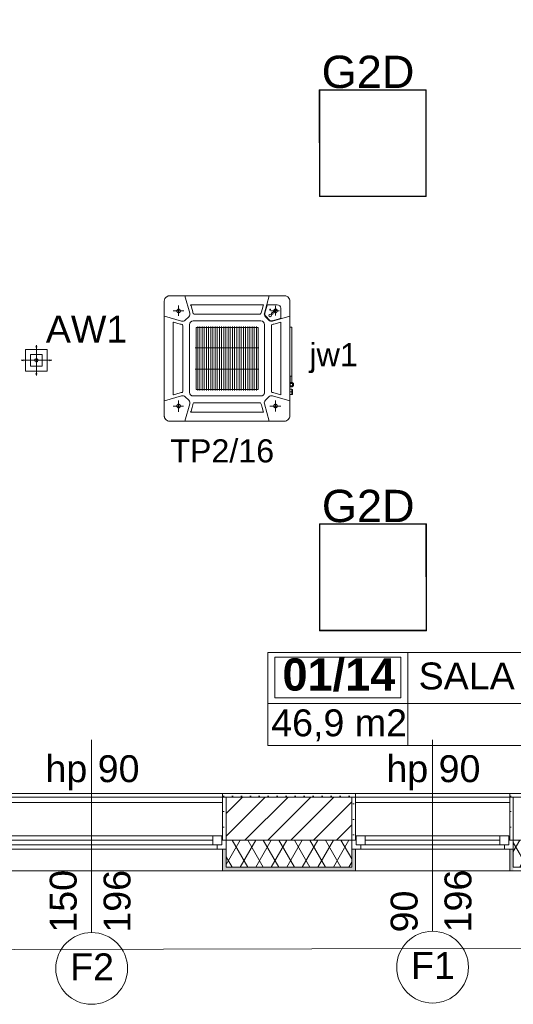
# Model space of a CAD drawing. Header units: millimetres. Extents: x -232602 to -175679, y -119570 to -82350.
# Tile 29 of 36: x -200377 to -197626, y -104001 to -98512. Entities that reach past the tile are written whole.
import ezdxf
from ezdxf.xclip import XClip

# ---------------------------------------------------------------- set-up
doc = ezdxf.new("R2010")
doc.units = ezdxf.units.MM
doc.header["$MEASUREMENT"] = 0
doc.header["$XCLIPFRAME"] = 0
for name, pattern in [('CENTERLINE', [30, 12, -1.5, 3, -1.5, 12, 0]), ('HIDDEN', [95.25, 63.5, -31.75]), ('Kropkowana', [317.499995, 0, -317.499995])]:
    doc.linetypes.add(name, pattern=pattern)
doc.layers.add('2D - Rysunki i Obrazki', color=7, linetype='Continuous')
doc.layers.add('PT_ELE_4_6_DLX_BLD1_CONT_Nr_pióra__8', color=7, linetype='Continuous', lineweight=18, true_color=0x969696)
for name, color, linetype, lineweight in [('PT_ELE_4_6_DLX_BLD1_LUM_Nr_pióra__5', 5, 'Continuous', 18), ('PT_ELE_4_6_DLX_BLD1_LUMKEY_IDX_Nr_pióra__3', 3, 'Continuous', 18), ('PT_ELE_4_6_E- Schemat - Szyny L1.L2.L3_Nr_pióra__7', 7, 'Continuous', 18), ('PT_ELE_4_6_Elementy Modelu - Strefy_Nr_pióra__251', 251, 'Continuous', 18), ('PT_ELE_4_6_Elementy Modelu - Strefy_Nr_pióra__254', 254, 'Continuous', 18), ('PT_ELE_4_6_IS_KLIM_urządzenia_Nr_pióra__33', 33, 'Continuous', 18), ('PT_ELE_4_6_Konstrukcja - Stropy_Nr_pióra__255', 255, 'Continuous', 18), ('PT_ELE_4_6_Konstrukcja - Ściany zew_Nr_pióra__251', 251, 'Continuous', 18), ('PT_ELE_4_6_Konstrukcja - Ściany zew_Nr_pióra__252', 252, 'Continuous', 18), ('PT_ELE_4_6_Konstrukcja - Ściany zew_Nr_pióra__254', 254, 'Continuous', 18), ('PT_ELE_4_6_Konstrukcja - Ściany zew_Nr_pióra__7', 7, 'Continuous', 18), ('PT_ELE_4_6_LUXIONA_Nr_pióra__1', 1, 'Continuous', 18)]:
    doc.layers.add(name, color=color, linetype=linetype, lineweight=lineweight)
doc.styles.add('STYL_AUTOMATYCZNY_1', font='arial.ttf')
doc.styles.add('STYL_AUTOMATYCZNY_3', font='arial.ttf')
pattern_1 = [(60, (-96416.83, -0.008), (-64.951905, 37.5), []), (120, (-96416.83, -0.008), (64.951905, 37.5), [])]
pattern_2 = [(0, (-96416.83, -0.008), (0, 86.60254), [0, -50]), (0, (-96391.83, 43.29), (0, 86.60254), [0, -50])]

# ---------------------------------------------------------------- blocks, each defined once
blk = doc.blocks.new('Rysunek_1_6', base_point=(-200661.4, -99449.8))
at = {"layer": 'PT_ELE_4_6_Konstrukcja - Ściany zew_Nr_pióra__252', "linetype": 'Continuous', "lineweight": 18}
h = blk.add_hatch(dxfattribs=at)
h.set_pattern_fill('TYNK_0006', color=252, style=0, pattern_type=2)
h.set_pattern_definition(pattern_2)
h.paths.add_polyline_path([(-199246.3, -102826.6), (-199246.3, -103086.6), (-199226.3, -103086.6), (-199226.3, -102826.6)])
h = blk.add_hatch(dxfattribs=at)
h.set_pattern_fill('TYNK_0006', color=252, style=0, pattern_type=2)
h.set_pattern_definition(pattern_2)
h.paths.add_polyline_path([(-199226.3, -102826.6), (-199226.3, -102846.6), (-198526.3, -102846.6), (-198526.3, -102826.6)])
h = blk.add_hatch(dxfattribs=at)
h.set_pattern_fill('BLOCZKI_CERAMICZNE_0006', color=252, style=0, pattern_type=2)
h.set_pattern_definition([(45, (-96416.83, -0.008), (-63.63961, 63.63961), [])])
h.paths.add_polyline_path([(-199226.3, -103086.6), (-198526.3, -103086.6), (-198526.3, -102846.6), (-199226.3, -102846.6)])
h = blk.add_hatch(dxfattribs=at)
h.set_pattern_fill('TYNK_0006', color=252, style=0, pattern_type=2)
h.set_pattern_definition(pattern_2)
h.paths.add_polyline_path([(-198526.3, -102826.6), (-198526.3, -103086.6), (-198506.3, -103086.6), (-198506.3, -102826.6)])
h = blk.add_hatch(dxfattribs=at)
h.set_pattern_fill('TYNK_0006', color=252, style=0, pattern_type=2)
h.set_pattern_definition(pattern_2)
h.paths.add_polyline_path([(-197646.3, -102826.6), (-197646.3, -103086.6), (-197626.3, -103086.6), (-197626.3, -102826.6)])
h = blk.add_hatch(dxfattribs=at)
h.set_pattern_fill('IZOLACJA_MIĘKKA_0006', color=252, style=0, pattern_type=2)
h.set_pattern_definition(pattern_1)
h.paths.add_polyline_path([(-199226.3, -103236.6), (-198526.3, -103236.6), (-198526.3, -103086.6), (-199226.3, -103086.6)])
h = blk.add_hatch(dxfattribs=at)
h.set_pattern_fill('IZOLACJA_MIĘKKA_0006', color=252, style=0, pattern_type=2)
h.set_pattern_definition(pattern_1)
h.paths.add_polyline_path([(-197626.3, -103086.6), (-197626.3, -103236.6), (-197366.3, -103236.6), (-197366.3, -103086.6)])
at = {"layer": 'PT_ELE_4_6_Konstrukcja - Ściany zew_Nr_pióra__254', "linetype": 'Continuous', "lineweight": 18}
for points in [[(-199246.3, -103136.6), (-199246.3, -103256.6), (-199226.3, -103256.6), (-199226.3, -103136.6)], [(-198526.3, -103136.6), (-198526.3, -103256.6), (-198506.3, -103256.6), (-198506.3, -103136.6)], [(-197646.3, -103136.6), (-197646.3, -103256.6), (-197626.3, -103256.6), (-197626.3, -103136.6)], [(-198526.3, -103236.6), (-199226.3, -103236.6), (-199226.3, -103256.6), (-198526.3, -103256.6)]]:
    blk.add_hatch(color=254, dxfattribs=at).paths.add_polyline_path(points)
at = {"layer": 'PT_ELE_4_6_DLX_BLD1_CONT_Nr_pióra__8', "color": 252, "linetype": 'Continuous', "lineweight": 18, "true_color": 0x969696, "flags": 128}
for points in [[(-202006.3, -102846.6), (-192366.3, -102846.6)], [(-218616.3, -103736.6), (-192126.3, -103676.6)]]:
    blk.add_lwpolyline(points, dxfattribs=at)
at = {"layer": 'PT_ELE_4_6_DLX_BLD1_LUM_Nr_pióra__5', "color": 5, "linetype": 'Continuous', "lineweight": 18, "flags": 128}
for points in [[(-198707.6, -98902.5), (-198111.6, -98902.3)], [(-198111.6, -98902.3), (-198707.6, -98902.5)], [(-198111.6, -98902.3), (-198707.6, -98902.5)], [(-198707.6, -98902.5), (-198111.6, -98902.3)], [(-198707.3, -99498.5), (-198707.6, -98902.5)], [(-198707.6, -98902.5), (-198707.3, -99498.5)], [(-198707.6, -98902.5), (-198707.3, -99498.5)], [(-198707.3, -99498.5), (-198707.6, -98902.5)], [(-198114.1, -98904.8), (-198705.1, -98905)], [(-198705.1, -98905), (-198114.1, -98904.8)], [(-198705.1, -98905), (-198704.8, -99496)], [(-198704.8, -99496), (-198705.1, -98905)], [(-198113.8, -99495.8), (-198114.1, -98904.8)], [(-198114.1, -98904.8), (-198113.8, -99495.8)], [(-198111.6, -98902.3), (-198111.3, -99498.3)], [(-198111.3, -99498.3), (-198111.6, -98902.3)], [(-198111.3, -99498.3), (-198111.6, -98902.3)], [(-198111.6, -98902.3), (-198111.3, -99498.3)], [(-198111.3, -99498.3), (-198707.3, -99498.5)], [(-198707.3, -99498.5), (-198111.3, -99498.3)], [(-198707.3, -99498.5), (-198111.3, -99498.3)], [(-198111.3, -99498.3), (-198707.3, -99498.5)], [(-198704.8, -99496), (-198113.8, -99495.8)], [(-198113.8, -99495.8), (-198704.8, -99496)], [(-198706.6, -101322.8), (-198110.6, -101322.6)], [(-198110.6, -101322.6), (-198706.6, -101322.8)], [(-198110.6, -101322.6), (-198706.6, -101322.8)], [(-198706.6, -101322.8), (-198110.6, -101322.6)], [(-198706.3, -101918.8), (-198706.6, -101322.8)], [(-198706.6, -101322.8), (-198706.3, -101918.8)], [(-198706.6, -101322.8), (-198706.3, -101918.8)], [(-198706.3, -101918.8), (-198706.6, -101322.8)], [(-198113.1, -101325.1), (-198704.1, -101325.3)], [(-198704.1, -101325.3), (-198113.1, -101325.1)], [(-198704.1, -101325.3), (-198703.8, -101916.3)], [(-198703.8, -101916.3), (-198704.1, -101325.3)], [(-198112.8, -101916.1), (-198113.1, -101325.1)], [(-198113.1, -101325.1), (-198112.8, -101916.1)], [(-198110.6, -101322.6), (-198110.3, -101918.6)], [(-198110.3, -101918.6), (-198110.6, -101322.6)], [(-198110.3, -101918.6), (-198110.6, -101322.6)], [(-198110.6, -101322.6), (-198110.3, -101918.6)], [(-198110.3, -101918.6), (-198706.3, -101918.8)], [(-198706.3, -101918.8), (-198110.3, -101918.6)], [(-198706.3, -101918.8), (-198110.3, -101918.6)], [(-198110.3, -101918.6), (-198706.3, -101918.8)], [(-198703.8, -101916.3), (-198112.8, -101916.1)], [(-198112.8, -101916.1), (-198703.8, -101916.3)]]:
    blk.add_lwpolyline(points, dxfattribs=at)
at = {"layer": 'PT_ELE_4_6_Elementy Modelu - Strefy_Nr_pióra__251', "color": 251, "linetype": 'Continuous', "lineweight": 18}
for p, q in [((-198994.2, -102040.8), (-195705, -102040.8)), ((-198994.2, -102559.3), (-198994.2, -102040.8)), ((-198213.7, -102040.8), (-198213.7, -102559.3)), ((-198955.1, -102066.7), (-198252.7, -102066.7)), ((-198955.1, -102293), (-198955.1, -102066.7)), ((-198252.7, -102066.7), (-198252.7, -102293)), ((-198252.7, -102293), (-198955.1, -102293)), ((-198994.2, -102323.6), (-195705, -102323.6)), ((-195705, -102559.3), (-198994.2, -102559.3))]:
    blk.add_line(p, q, dxfattribs=at)
at = {"layer": 'PT_ELE_4_6_Elementy Modelu - Strefy_Nr_pióra__254', "color": 254, "linetype": 'Continuous', "lineweight": 18, "flags": 128}
blk.add_lwpolyline([(-202006.3, -102826.6), (-201086.3, -102826.6), (-192386.3, -102826.6), (-192386.3, -98006.6), (-202006.3, -98006.6)], close=True, dxfattribs=at)
at = {"layer": 'PT_ELE_4_6_IS_KLIM_urządzenia_Nr_pióra__33', "color": 33, "linetype": 'Continuous', "lineweight": 18}
for p, q in [((-199541.6, -100050.8), (-198901.6, -100050.8)), ((-199429.8, -100147.7), (-199457.1, -100051.3)), ((-199013.3, -100147.7), (-198986.1, -100051.3)), ((-199571.6, -100720.8), (-199571.6, -100080.8)), ((-199018.7, -100100.8), (-199424.4, -100100.8)), ((-198997.9, -100103.1), (-199010.7, -100148.6)), ((-198941.8, -100102), (-198996.4, -100102)), ((-198922.8, -100175.6), (-198922.8, -100121)), ((-198871.6, -100720.8), (-198871.6, -100080.8)), ((-199571, -100165.3), (-199474.7, -100192.5)), ((-199435.1, -100167.7), (-199454.6, -100187.3)), ((-199037.6, -100153.8), (-199405.6, -100153.8)), ((-198988.5, -100187.3), (-199008.1, -100167.7)), ((-199006.3, -100165.7), (-198986.5, -100185.5)), ((-198969.4, -100190), (-198923.8, -100177.1)), ((-198872.1, -100165.3), (-198968.4, -100192.5)), ((-199521.6, -100603.6), (-199521.6, -100198)), ((-199468.6, -100584.8), (-199468.6, -100216.8)), ((-199430.5, -100211.8), (-199430.5, -100589.8)), ((-199032.6, -100191.8), (-199410.6, -100191.8)), ((-199394.4, -100571), (-199394.4, -100230.6)), ((-199051.4, -100228), (-199391.8, -100228)), ((-199384.9, -100222.2), (-199384.9, -100579.4)), ((-199372.8, -100222.2), (-199372.8, -100579.4)), ((-199360.7, -100222.2), (-199360.7, -100579.4)), ((-199348.6, -100222.2), (-199348.6, -100579.4)), ((-199336.5, -100222.2), (-199336.5, -100579.4)), ((-199324.4, -100222.2), (-199324.4, -100579.4)), ((-199312.3, -100222.2), (-199312.3, -100579.4)), ((-199300.2, -100222.2), (-199300.2, -100579.4)), ((-199288.1, -100222.2), (-199288.1, -100579.4)), ((-199276, -100222.2), (-199276, -100579.4)), ((-199263.9, -100222.2), (-199263.9, -100579.4)), ((-199251.8, -100222.2), (-199251.8, -100579.4)), ((-199239.7, -100222.2), (-199239.7, -100579.4)), ((-199227.6, -100222.2), (-199227.6, -100579.4)), ((-199215.5, -100222.2), (-199215.5, -100579.4)), ((-199203.4, -100222.2), (-199203.4, -100579.4)), ((-199191.3, -100222.2), (-199191.3, -100579.4)), ((-199179.2, -100222.2), (-199179.2, -100579.4)), ((-199167.1, -100222.2), (-199167.1, -100579.4)), ((-199155, -100222.2), (-199155, -100579.4)), ((-199142.9, -100222.2), (-199142.9, -100579.4)), ((-199130.8, -100222.2), (-199130.8, -100579.4)), ((-199118.7, -100222.2), (-199118.7, -100579.4)), ((-199106.6, -100222.2), (-199106.6, -100579.4)), ((-199094.5, -100222.2), (-199094.5, -100579.4)), ((-199082.4, -100222.2), (-199082.4, -100579.4)), ((-199070.3, -100222.2), (-199070.3, -100579.4)), ((-199058.2, -100222.2), (-199058.2, -100579.4)), ((-199048.8, -100230.6), (-199048.8, -100571)), ((-199012.6, -100589.8), (-199012.6, -100211.8)), ((-198974.6, -100584.8), (-198974.6, -100216.8)), ((-198921.6, -100198), (-198921.6, -100592.7)), ((-198860.8, -100226.3), (-198872.1, -100226.3)), ((-198860.8, -100498.9), (-198860.8, -100226.3)), ((-199044.6, -100341.8), (-199398.6, -100341.8)), ((-199398.6, -100459.8), (-199044.6, -100459.8)), ((-198872.1, -100498.9), (-198860.8, -100498.9)), ((-198869.6, -100538.5), (-198869.6, -100500.9)), ((-198860.9, -100498.9), (-198860.9, -100533.8)), ((-198871.8, -100539.8), (-198872.1, -100539.8)), ((-198871.8, -100553.3), (-198872.1, -100553.3)), ((-198870.5, -100538.5), (-198871.8, -100539.8)), ((-198871.8, -100553.3), (-198870.5, -100554.5)), ((-198869.6, -100538.5), (-198870.5, -100538.5)), ((-198870.5, -100554.5), (-198869.6, -100554.5)), ((-198867.4, -100533.8), (-198869.6, -100536)), ((-198869.6, -100557), (-198869.6, -100536)), ((-198869.6, -100557), (-198867.4, -100559.2)), ((-198858.9, -100533.8), (-198867.4, -100533.8)), ((-198858.9, -100540.2), (-198867.4, -100540.2)), ((-198858.9, -100552.9), (-198867.4, -100552.9)), ((-198867.4, -100559.2), (-198858.9, -100559.2)), ((-198857.1, -100537), (-198858.9, -100533.8)), ((-198858.9, -100559.2), (-198857.1, -100556.1)), ((-198851.6, -100539), (-198857.1, -100537)), ((-198857.1, -100556.1), (-198857.1, -100537)), ((-198857.1, -100556.1), (-198851.6, -100554)), ((-198851.6, -100539), (-198851.6, -100554)), ((-198851.6, -100546.5), (-198851.5, -100546.5)), ((-199474.7, -100609), (-199571, -100636.3)), ((-199435.1, -100633.8), (-199454.6, -100614.3)), ((-199410.6, -100609.8), (-199032.6, -100609.8)), ((-199051.4, -100573.6), (-199391.8, -100573.6)), ((-199008.1, -100633.8), (-198988.5, -100614.3)), ((-198872.1, -100636.3), (-198968.4, -100609)), ((-198872.1, -100572.7), (-198861.1, -100572.7)), ((-198872.1, -100587.2), (-198863.3, -100587.2)), ((-198872.1, -100601.7), (-198861.1, -100601.7)), ((-198857.1, -100573.2), (-198861.1, -100572.7)), ((-198861.1, -100572.7), (-198861.1, -100601.7)), ((-198861.1, -100601.7), (-198857.1, -100601.2)), ((-198857.1, -100573.2), (-198857.1, -100601.2)), ((-199457.1, -100750.2), (-199429.8, -100653.9)), ((-199037.6, -100647.8), (-199405.6, -100647.8)), ((-199013.3, -100653.9), (-198986.1, -100750.2)), ((-199018.7, -100700.8), (-199424.4, -100700.8)), ((-199541.6, -100750.8), (-198901.6, -100750.8))]:
    blk.add_line(p, q, dxfattribs=at)
at = {"layer": 'PT_ELE_4_6_IS_KLIM_urządzenia_Nr_pióra__33', "color": 33, "linetype": 'CENTERLINE', "lineweight": 18}
for p, q in [((-199491.6, -100163.9), (-199491.6, -100105.9)), ((-198951.6, -100161.8), (-198951.6, -100107.9)), ((-199521, -100135.8), (-199462.7, -100135.8)), ((-198977.3, -100135.8), (-198928.6, -100135.8)), ((-199521.3, -100665.8), (-199464.7, -100665.8)), ((-199491.6, -100698), (-199491.6, -100635.2)), ((-198982.5, -100665.8), (-198921.2, -100665.8)), ((-198951.6, -100696.9), (-198951.6, -100634.5))]:
    blk.add_line(p, q, dxfattribs=at)
at = {"layer": 'PT_ELE_4_6_IS_KLIM_urządzenia_Nr_pióra__33', "color": 33, "linetype": 'Continuous', "lineweight": 18, "flags": 128}
for points in [[(-199563, -100060), (-199563.1, -100060.1), (-199563.3, -100060.4), (-199563.9, -100061), (-199565, -100062.3), (-199567.7, -100066.3), (-199570.7, -100074), (-199571.6, -100080.8)], [(-199541.6, -100050.8), (-199541.8, -100050.8), (-199543, -100050.8), (-199549.4, -100051.9), (-199563, -100060)], [(-198880.4, -100059.7), (-198881.1, -100059), (-198881.8, -100058.4), (-198883.1, -100057.3), (-198887.1, -100054.6), (-198894.8, -100051.6), (-198901.6, -100050.8)], [(-198871.6, -100080.8), (-198871.7, -100077.9), (-198872.2, -100075.1), (-198873.8, -100069.6), (-198880.4, -100059.7)], [(-199424.4, -100100.8), (-199422.3, -100108), (-199416.6, -100128.1), (-199412.9, -100141.5), (-199411.5, -100146.5), (-199410.4, -100150.1)], [(-199018.7, -100100.8), (-199020.8, -100108), (-199026.5, -100128.1), (-199030.2, -100141.5), (-199031.7, -100146.5), (-199032.7, -100150.1)], [(-199405.6, -100153.8), (-199405.6, -100153.8), (-199405.6, -100153.8)], [(-199037.5, -100153.8), (-199037.5, -100153.8), (-199037.6, -100153.8)], [(-198973.7, -100150.8), (-198974.2, -100148.5), (-198972.4, -100144.9), (-198968.2, -100144), (-198966, -100145.3)], [(-198972.8, -100152), (-198973.7, -100150.8)], [(-198972.8, -100152), (-198972.4, -100152.4), (-198971.6, -100152.9)], [(-198971.6, -100152.9), (-198967.3, -100152.9), (-198964.7, -100149.4), (-198966, -100145.3)], [(-198962.7, -100141.9), (-198964, -100138.4), (-198963.3, -100136.2), (-198960.3, -100134.2), (-198956.2, -100135.4)], [(-198962.7, -100141.9), (-198962.3, -100142.2), (-198957.8, -100142.9), (-198954.9, -100139), (-198956.2, -100135.4)], [(-198952.6, -100131.8), (-198953.9, -100128.3), (-198952.9, -100126), (-198950.1, -100124.4), (-198946.3, -100125.6)], [(-198952.6, -100131.8), (-198952, -100132.4), (-198947.9, -100132.8), (-198945.1, -100128.6), (-198946.3, -100125.6)], [(-199521.6, -100198), (-199520.3, -100198.3), (-199502, -100203.5), (-199482.9, -100208.9), (-199478, -100210.3), (-199472.2, -100211.9)], [(-198974.6, -100216.8), (-198974.6, -100216.7), (-198974.6, -100216.7)], [(-198921.6, -100198), (-198922.8, -100198.3), (-198941.2, -100203.5), (-198960.2, -100208.9), (-198965.1, -100210.3), (-198970.9, -100211.9)], [(-199521.6, -100603.6), (-199520.3, -100603.2), (-199502, -100598.1), (-199482.9, -100592.7), (-199478, -100591.3), (-199472.2, -100589.6)], [(-198974.6, -100584.8), (-198974.6, -100584.8), (-198974.6, -100584.8)], [(-198921.6, -100603.6), (-198922.8, -100603.2), (-198941.2, -100598.1), (-198960.2, -100592.7), (-198965.1, -100591.3), (-198970.9, -100589.6)], [(-198921.6, -100603.6), (-198921.6, -100600.8), (-198921.6, -100592.7)], [(-199424.4, -100700.8), (-199422.3, -100693.6), (-199416.6, -100673.4), (-199412.9, -100660), (-199411.5, -100655.1), (-199410.4, -100651.4)], [(-199405.6, -100647.8), (-199405.6, -100647.8), (-199405.6, -100647.8)], [(-199037.5, -100647.8), (-199037.5, -100647.8), (-199037.6, -100647.8)], [(-199018.7, -100700.8), (-199020.8, -100693.6), (-199026.5, -100673.4), (-199030.2, -100660), (-199031.7, -100655.1), (-199032.7, -100651.4)], [(-199571.6, -100720.8), (-199571.4, -100723.6), (-199571, -100726.5), (-199569.3, -100732), (-199562.6, -100741.9)], [(-198871.6, -100720.8), (-198871.7, -100723.6), (-198872.2, -100726.5), (-198873.8, -100732), (-198880.6, -100741.9)], [(-199541.6, -100750.8), (-199544.4, -100750.6), (-199547.3, -100750.2), (-199552.8, -100748.5), (-199562.6, -100741.9)], [(-198901.6, -100750.8), (-198898.7, -100750.6), (-198895.8, -100750.2), (-198890.3, -100748.5), (-198880.6, -100741.9)]]:
    blk.add_lwpolyline(points, dxfattribs=at)
blk.add_lwpolyline([(-199032.6, -100609.8), (-199032.1, -100609.8, 0.006148), (-199031.6, -100609.7, 0.00597), (-199031.1, -100609.7, 0.005927), (-199030.6, -100609.7, 0.006058), (-199030.1, -100609.6, 0.006122), (-199029.7, -100609.6, 0.006169), (-199029.2, -100609.5, 0.006203), (-199028.7, -100609.4, 0.006268), (-199028.2, -100609.3, 0.006307), (-199027.7, -100609.2, 0.006363), (-199027.2, -100609, 0.006398), (-199026.7, -100608.9, 0.006452), (-199026.2, -100608.7, 0.006484), (-199025.7, -100608.5, 0.006533), (-199025.2, -100608.4, 0.006563), (-199024.7, -100608.2, 0.006607), (-199024.2, -100607.9, 0.006633), (-199023.7, -100607.7, 0.006672), (-199023.3, -100607.5, 0.006695), (-199022.8, -100607.2, 0.006729), (-199022.3, -100606.9, 0.006749), (-199021.8, -100606.7, 0.006777), (-199021.4, -100606.4, 0.006792), (-199020.9, -100606, 0.006814), (-199020.5, -100605.7, 0.006826), (-199020.1, -100605.4, 0.006842), (-199019.6, -100605, 0.00685), (-199019.2, -100604.7, 0.00686), (-199018.8, -100604.3, 0.006864), (-199018.4, -100603.9, 0.006867), (-199018, -100603.5, 0.006867), (-199017.7, -100603.1, 0.006864), (-199017.3, -100602.7, 0.00686), (-199016.9, -100602.3, 0.00685), (-199016.6, -100601.8, 0.006842), (-199016.3, -100601.4, 0.006827), (-199016, -100600.9, 0.006814), (-199015.7, -100600.5, 0.006792), (-199015.4, -100600, 0.006777), (-199015.1, -100599.5, 0.006749), (-199014.9, -100599.1, 0.006729), (-199014.6, -100598.6, 0.006692), (-199014.4, -100598.1, 0.006673), (-199014.2, -100597.6, 0.006644), (-199014, -100597.1, 0.006604), (-199013.8, -100596.6, 0.006526), (-199013.6, -100596.1, 0.006544), (-199013.4, -100595.6, 0.006608), (-199013.3, -100595.1, 0.006414), (-199013.2, -100594.7, 0.005989), (-199013.1, -100594.2, 0.006495), (-199012.9, -100593.7, 0.00756), (-199012.9, -100593.1, 0.00585), (-199012.8, -100592.7, 0.002309), (-199012.7, -100592.2, 0.007895), (-199012.7, -100591.7, 0.01336), (-199012.6, -100590.9, 0.006697), (-199012.6, -100589.8)], format="xyb", dxfattribs=at)
at = {"layer": 'PT_ELE_4_6_IS_KLIM_urządzenia_Nr_pióra__33', "color": 33, "linetype": 'HIDDEN', "lineweight": 18}
for centre in [(-199491.6, -100135.8), (-198951.6, -100135.8), (-199491.6, -100665.8), (-198951.6, -100665.8)]:
    blk.add_circle(centre, 10, dxfattribs=at)
at = {"layer": 'PT_ELE_4_6_IS_KLIM_urządzenia_Nr_pióra__33', "color": 33, "linetype": 'Continuous', "lineweight": 18}
for centre, radius in [((-198981.6, -100160.8), 7), ((-198981.6, -100128.3), 2.5)]:
    blk.add_circle(centre, radius, dxfattribs=at)
for centre, radius, start, end in [((-198996.4, -100103.5), 1.5, 90, 164.2192), ((-198941.8, -100121), 19, 0, 90), ((-199449.6, -100153.2), 20.5, 315, 15.7808), ((-199405.6, -100148.8), 5, 195.7684, 270.0111), ((-199037.5, -100148.8), 5, 269.9879, 344.2325), ((-198993.6, -100153.2), 20.5, 164.2193, 225), ((-198993.9, -100153.3), 17.5, 164.2192, 225), ((-198924.3, -100175.6), 1.5, 285.7807, 0), ((-199469.1, -100172.8), 20.5, 254.2193, 315), ((-199473.6, -100216.7), 5.01, 0.067, 74.1535), ((-199410.6, -100211.8), 20, 90, 180), ((-199391.8, -100230.6), 2.6, 90, 180), ((-199051.4, -100230.6), 2.6, 0, 90), ((-199032.6, -100211.8), 20, 0, 90), ((-198974, -100172.8), 20.5, 225, 285.7807), ((-198974.1, -100173.1), 17.5, 225, 285.7807), ((-198969.5, -100216.7), 5.01, 105.8476, 179.9319), ((-198867.6, -100500.9), 2, 90, 180.0001), ((-199469.1, -100628.8), 20.5, 45, 105.7807), ((-199473.6, -100584.8), 5.01, 285.8457, 359.9338), ((-199410.6, -100589.8), 20, 180, 270), ((-199391.8, -100571), 2.6, 180, 270), ((-199051.4, -100571), 2.6, 270, 0), ((-198974, -100628.8), 20.5, 74.2193, 135), ((-198969.5, -100584.8), 5.01, 180.0674, 254.1531), ((-199449.6, -100648.3), 20.5, 344.2192, 45), ((-199405.6, -100652.8), 5, 89.9863, 164.2314), ((-199037.5, -100652.8), 5, 15.7676, 90.0147), ((-198993.6, -100648.3), 20.5, 135, 195.7807)]:
    blk.add_arc(centre, radius, start, end, dxfattribs=at)
at = {"layer": 'PT_ELE_4_6_Konstrukcja - Stropy_Nr_pióra__255', "color": 255, "linetype": 'Kropkowana', "lineweight": 18, "flags": 128}
blk.add_lwpolyline([(-192386.3, -92006.6), (-218206.3, -92006.6), (-218206.3, -102826.6), (-208326.3, -102826.6), (-208326.3, -100086.6), (-203885.8, -100086.6), (-203885.8, -102826.6), (-192386.3, -102826.6)], close=True, dxfattribs=at)
at = {"layer": 'PT_ELE_4_6_Konstrukcja - Ściany zew_Nr_pióra__251', "color": 251, "linetype": 'Continuous', "lineweight": 18}
for p, q in [((-199976.3, -103601.3), (-199976.3, -102526.6)), ((-198076.3, -103594.3), (-198076.3, -102526.6))]:
    blk.add_line(p, q, dxfattribs=at)
at = {"layer": 'PT_ELE_4_6_Konstrukcja - Ściany zew_Nr_pióra__251', "color": 251, "linetype": 'Continuous', "lineweight": 18, "flags": 128}
for points in [[(-200176.3, -103801.3, 1), (-199776.3, -103801.3, 1)], [(-198276.3, -103794.3, 1), (-197876.3, -103794.3, 1)]]:
    blk.add_lwpolyline(points, format="xyb", close=True, dxfattribs=at)
at = {"layer": 'PT_ELE_4_6_Konstrukcja - Ściany zew_Nr_pióra__7', "color": 7, "linetype": 'Continuous', "lineweight": 18}
for p, q in [((-199246.3, -103086.6), (-199246.3, -102826.6)), ((-199226.3, -102826.6), (-199246.3, -102826.6)), ((-199226.3, -102826.6), (-199246.3, -102826.6)), ((-199246.3, -103086.6), (-199246.3, -102826.6)), ((-198526.3, -102846.6), (-199226.3, -102846.6)), ((-199226.3, -102846.6), (-199226.3, -103086.6)), ((-198526.3, -102826.6), (-198506.3, -102826.6)), ((-198526.3, -102826.6), (-198506.3, -102826.6)), ((-198526.3, -102846.6), (-198526.3, -103086.6)), ((-198506.3, -103086.6), (-198506.3, -102826.6)), ((-198506.3, -103086.6), (-198506.3, -102826.6)), ((-197646.3, -103086.6), (-197646.3, -102826.6)), ((-197626.3, -102826.6), (-197646.3, -102826.6)), ((-197626.3, -102826.6), (-197646.3, -102826.6)), ((-197646.3, -103086.6), (-197646.3, -102826.6)), ((-197626.3, -102846.6), (-197626.3, -103086.6)), ((-199246.3, -102876.6), (-200706.3, -102876.6)), ((-197646.3, -102876.6), (-198506.3, -102876.6)), ((-199301.3, -103061.6), (-200651.3, -103061.6)), ((-199301.3, -103061.6), (-200651.3, -103061.6)), ((-199301.3, -103086.6), (-200651.3, -103086.6)), ((-199251.3, -103061.6), (-199301.3, -103061.6)), ((-199301.3, -103061.6), (-199301.3, -103111.6)), ((-199251.3, -103111.6), (-199251.3, -103061.6)), ((-199226.3, -103086.6), (-199251.3, -103086.6)), ((-199251.3, -103086.6), (-199251.3, -103111.6)), ((-199226.3, -103086.6), (-199246.3, -103086.6)), ((-199226.3, -103086.6), (-198526.3, -103086.6)), ((-199226.3, -103136.6), (-199226.3, -103086.6)), ((-199226.3, -103136.6), (-199226.3, -103086.6)), ((-199226.3, -103136.6), (-199226.3, -103086.6)), ((-198526.3, -103086.6), (-198506.3, -103086.6)), ((-198526.3, -103136.6), (-198526.3, -103086.6)), ((-198501.3, -103086.6), (-198526.3, -103086.6)), ((-198526.3, -103136.6), (-198526.3, -103086.6)), ((-198526.3, -103136.6), (-198526.3, -103086.6)), ((-198451.3, -103061.6), (-198501.3, -103061.6)), ((-198501.3, -103061.6), (-198501.3, -103111.6)), ((-198501.3, -103111.6), (-198501.3, -103086.6)), ((-197701.3, -103061.6), (-198451.3, -103061.6)), ((-198451.3, -103111.6), (-198451.3, -103061.6)), ((-197701.3, -103061.6), (-198451.3, -103061.6)), ((-197701.3, -103086.6), (-198451.3, -103086.6)), ((-197651.3, -103061.6), (-197701.3, -103061.6)), ((-197701.3, -103061.6), (-197701.3, -103111.6)), ((-197651.3, -103111.6), (-197651.3, -103061.6)), ((-197626.3, -103086.6), (-197651.3, -103086.6)), ((-197651.3, -103086.6), (-197651.3, -103111.6)), ((-197626.3, -103086.6), (-197646.3, -103086.6)), ((-197626.3, -103086.6), (-197366.3, -103086.6)), ((-197626.3, -103136.6), (-197626.3, -103086.6)), ((-197626.3, -103136.6), (-197626.3, -103086.6)), ((-197626.3, -103136.6), (-197626.3, -103086.6)), ((-200676.3, -103136.6), (-199276.3, -103136.6)), ((-200651.3, -103111.6), (-199301.3, -103111.6)), ((-199301.3, -103111.6), (-199251.3, -103111.6)), ((-199251.3, -103111.6), (-199276.3, -103111.6)), ((-199276.3, -103111.6), (-199276.3, -103136.6)), ((-199276.3, -103136.6), (-199226.3, -103136.6)), ((-199246.3, -103136.6), (-199246.3, -103256.6)), ((-199226.3, -103136.6), (-199246.3, -103136.6)), ((-199246.3, -103136.6), (-199246.3, -103256.6)), ((-199226.3, -103236.6), (-199226.3, -103136.6)), ((-198526.3, -103136.6), (-198506.3, -103136.6)), ((-198526.3, -103236.6), (-198526.3, -103136.6)), ((-198526.3, -103136.6), (-198476.3, -103136.6)), ((-198506.3, -103136.6), (-198506.3, -103256.6)), ((-198506.3, -103136.6), (-198506.3, -103256.6)), ((-198476.3, -103111.6), (-198501.3, -103111.6)), ((-198501.3, -103111.6), (-198451.3, -103111.6)), ((-198476.3, -103136.6), (-198476.3, -103111.6)), ((-198476.3, -103136.6), (-197676.3, -103136.6)), ((-198451.3, -103111.6), (-197701.3, -103111.6)), ((-197701.3, -103111.6), (-197651.3, -103111.6)), ((-197651.3, -103111.6), (-197676.3, -103111.6)), ((-197676.3, -103111.6), (-197676.3, -103136.6)), ((-197676.3, -103136.6), (-197626.3, -103136.6)), ((-197646.3, -103136.6), (-197646.3, -103256.6)), ((-197626.3, -103136.6), (-197646.3, -103136.6)), ((-197646.3, -103136.6), (-197646.3, -103256.6)), ((-197626.3, -103236.6), (-197626.3, -103136.6)), ((-199226.3, -103236.6), (-198526.3, -103236.6)), ((-197626.3, -103236.6), (-197366.3, -103236.6)), ((-199246.3, -103256.6), (-200706.3, -103256.6)), ((-199226.3, -103256.6), (-199246.3, -103256.6)), ((-199226.3, -103256.6), (-199246.3, -103256.6)), ((-198526.3, -103256.6), (-198506.3, -103256.6)), ((-198526.3, -103256.6), (-198506.3, -103256.6)), ((-197646.3, -103256.6), (-198506.3, -103256.6)), ((-197626.3, -103256.6), (-197646.3, -103256.6)), ((-197626.3, -103256.6), (-197646.3, -103256.6))]:
    blk.add_line(p, q, dxfattribs=at)
at = {"layer": 'PT_ELE_4_6_Konstrukcja - Ściany zew_Nr_pióra__7', "color": 7, "linetype": 'Continuous', "lineweight": 18, "flags": 128}
for points in [[(-198526.3, -102826.6), (-199226.3, -102826.6)], [(-199226.3, -103256.6), (-198526.3, -103256.6)], [(-197626.3, -103256.6), (-197366.3, -103256.6)]]:
    blk.add_lwpolyline(points, dxfattribs=at)
at = {"layer": 'PT_ELE_4_6_LUXIONA_Nr_pióra__1', "color": 1, "linetype": 'Continuous', "lineweight": 18}
for p, q in [((-200284.4, -100325.7), (-200287.6, -100337.5)), ((-200284.4, -100349.3), (-200284.4, -100325.7)), ((-200284.4, -100325.7), (-200281.2, -100337.5)), ((-200284.4, -100349.3), (-200284.4, -100472.9)), ((-200369.8, -100411.1), (-200358, -100407.9)), ((-200346.2, -100411.1), (-200369.8, -100411.1)), ((-200369.8, -100411.1), (-200358, -100414.3)), ((-200346.2, -100411.1), (-200222.6, -100411.1)), ((-200222.6, -100411.1), (-200199, -100411.1)), ((-200199, -100411.1), (-200210.8, -100407.9)), ((-200199, -100411.1), (-200210.8, -100414.3)), ((-200284.4, -100496.5), (-200287.6, -100484.7)), ((-200284.4, -100472.9), (-200284.4, -100496.5)), ((-200284.4, -100496.5), (-200281.2, -100484.7))]:
    blk.add_line(p, q, dxfattribs=at)
at = {"layer": 'PT_ELE_4_6_LUXIONA_Nr_pióra__1', "color": 1, "linetype": 'Continuous', "lineweight": 18, "flags": 128}
for points in [[(-200344.4, -100471.1), (-200224.4, -100471.1), (-200224.4, -100351.1), (-200344.4, -100351.1)], [(-200316.3, -100379.2), (-200252.5, -100379.2), (-200252.5, -100443), (-200316.3, -100443)]]:
    blk.add_lwpolyline(points, close=True, dxfattribs=at)
at = {"layer": 'PT_ELE_4_6_LUXIONA_Nr_pióra__1', "color": 1, "linetype": 'Continuous', "lineweight": 18}
blk.add_circle((-200284.4, -100411.1), 10.1, dxfattribs=at)
at = {"layer": 'PT_ELE_4_6_DLX_BLD1_LUM_Nr_pióra__5', "color": 5, "linetype": 'Continuous', "lineweight": 18, "insert": (-198096.3, -99968), "char_height": 0.2, "attachment_point": 1, "style": 'STYL_AUTOMATYCZNY_1'}
blk.add_mtext('\\A1;{\\pql;\\fArial|b0|i0|c238|p0;\\W1.000000;SYSTEM DALI}', dxfattribs=at)
at = {"layer": 'PT_ELE_4_6_DLX_BLD1_LUMKEY_IDX_Nr_pióra__3', "color": 3, "linetype": 'Continuous', "lineweight": 18, "char_height": 180, "attachment_point": 7, "style": 'STYL_AUTOMATYCZNY_1'}
for insert in [(-198694.3, -98895.3), (-198693.3, -101315.6)]:
    blk.add_mtext('\\A1;{\\pql;\\fArial|b0|i0|c238|p0;\\W1.000000;G2D}', dxfattribs=dict(at, insert=insert))
at = {"layer": 'PT_ELE_4_6_E- Schemat - Szyny L1.L2.L3_Nr_pióra__7', "color": 7, "linetype": 'Continuous', "lineweight": 18, "char_height": 128.571, "attachment_point": 7, "style": 'STYL_AUTOMATYCZNY_1'}
for s, insert in [('\\A1;{\\pql;\\fArial|b0|i0|c238|p0;\\W1.000000;jw1}', (-198762.7, -100482.6)), ('\\A1;{\\pql;\\fArial|b0|i0|c238|p0;\\W1.000000;TP2/16}', (-199538.2, -100981.8))]:
    blk.add_mtext(s, dxfattribs=dict(at, insert=insert))
at = {"layer": 'PT_ELE_4_6_Elementy Modelu - Strefy_Nr_pióra__251', "color": 251, "linetype": 'Continuous', "lineweight": 18, "attachment_point": 4}
for s, insert, char_height, style in [('\\A1;{\\pql;\\fArial|b1|i0|c238|p0;\\W1.000000;01/14}', (-198912.8, -102165.1), 180, 'STYL_AUTOMATYCZNY_3'), ('\\A1;{\\pql;\\fArial|b0|i0|c238|p0;\\W1.000000;SALA KONFERENCYJNA}', (-198154, -102171.8), 150, 'STYL_AUTOMATYCZNY_1'), ('\\A1;{\\pql;\\fArial|b0|i0|c238|p0;\\W1.000000;46,9 m2}', (-198975.6, -102446), 150, 'STYL_AUTOMATYCZNY_1')]:
    blk.add_mtext(s, dxfattribs=dict(at, insert=insert, char_height=char_height, style=style))
at = {"layer": 'PT_ELE_4_6_Konstrukcja - Ściany zew_Nr_pióra__7', "color": 7, "linetype": 'Continuous', "lineweight": 18, "char_height": 150, "attachment_point": 7, "style": 'STYL_AUTOMATYCZNY_1'}
for s, insert in [('\\A1;{\\pql;\\pt0;\\fArial|b0|i0|c238|p0;\\W1.000000;hp 90}', (-200233.7, -102808)), ('\\A1;{\\pql;\\pt0;\\fArial|b0|i0|c238|p0;\\W1.000000;hp 90}', (-198333.7, -102808)), ('\\A1;{\\pql;\\pt0;\\fArial|b0|i0|c238|p0;\\W1.000000;F2}', (-200096.4, -103867.4)), ('\\A1;{\\pql;\\pt0;\\fArial|b0|i0|c238|p0;\\W1.000000;F1}', (-198196.4, -103860.4))]:
    blk.add_mtext(s, dxfattribs=dict(at, insert=insert))
at = {"layer": 'PT_ELE_4_6_Konstrukcja - Ściany zew_Nr_pióra__7', "color": 7, "linetype": 'Continuous', "lineweight": 18, "char_height": 150, "attachment_point": 7, "rotation": 90, "style": 'STYL_AUTOMATYCZNY_1'}
for s, insert in [('\\A1;{\\pql;\\pt0;\\fArial|b0|i0|c238|p0;\\W1.000000;150}', (-200057.7, -103601.9)), ('\\A1;{\\pql;\\pt0;\\fArial|b0|i0|c238|p0;\\W1.000000;196}', (-199757.7, -103601.9)), ('\\A1;{\\pql;\\pt0;\\fArial|b0|i0|c238|p0;\\W1.000000;196}', (-197857.7, -103600.4)), ('\\A1;{\\pql;\\pt0;\\fArial|b0|i0|c238|p0;\\W1.000000;90}', (-198157.7, -103600.4))]:
    blk.add_mtext(s, dxfattribs=dict(at, insert=insert))
at = {"layer": 'PT_ELE_4_6_LUXIONA_Nr_pióra__1', "color": 1, "linetype": 'Continuous', "lineweight": 18, "insert": (-200231.6, -100312.2), "char_height": 150, "attachment_point": 7, "style": 'STYL_AUTOMATYCZNY_1'}
blk.add_mtext('\\A1;{\\pql;\\fArial|b0|i0|c238|p0;\\W1.000000;AW1}', dxfattribs=at)

msp = doc.modelspace()

# ---------------------------------------------------------------- block references
at = {"layer": '2D - Rysunki i Obrazki', "color": 253, "linetype": 'Continuous', "lineweight": 18, "true_color": 0xaaaaaa}
ref = msp.add_blockref('Rysunek_1_6', (-200661.4, -99449.8), dxfattribs=at)
XClip(ref).set_block_clipping_path([(-225643.694101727, -116549.9316383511), (-175679.1071871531, -82349.5969288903)])

doc.saveas('drawing.dxf')
